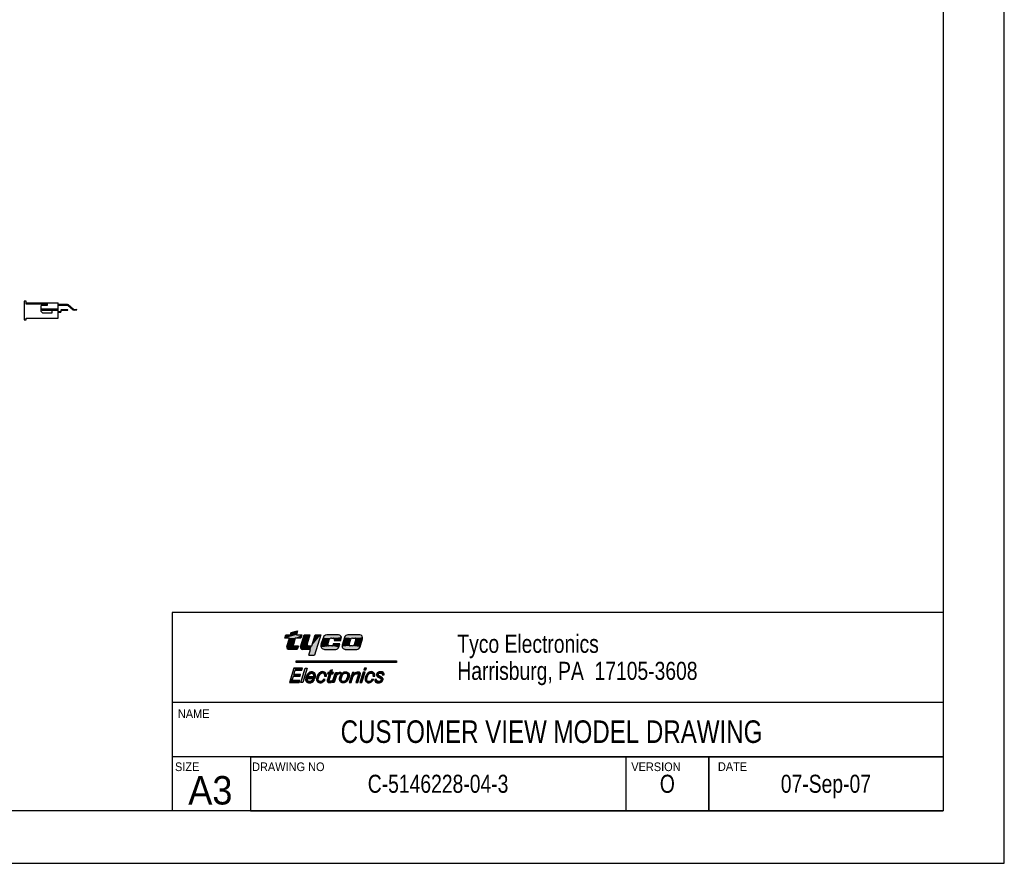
# Model space of a CAD drawing. Extents: x 0 to 420, y 0 to 297.
# Tile 2 of 7: x 247 to 420, y 0 to 148. Entities that reach past the tile are written whole.
import ezdxf
from ezdxf.enums import TextEntityAlignment as Align

# ---------------------------------------------------------------- set-up
doc = ezdxf.new("R2010")
doc.units = 0
doc.header["$LTSCALE"] = 23.1
doc.layers.get('0').update_dxf_attribs({"linetype": 'CONTINUOUS'})
doc.layers.add('DRAFT_ENTITY', color=7, linetype='CONTINUOUS')
doc.styles.get("Standard").update_dxf_attribs({"font": 'txt', "width": 0.95})

# ---------------------------------------------------------------- blocks, each defined once
blk = doc.blocks.new('TYCO_ELECT_LOGO_BL0', base_point=(303.14, 36.35))
at = {"color": 2, "linetype": 'CONTINUOUS'}
for p, q in [((293.31, 39.65), (293.48, 40.2)), ((293.48, 40.2), (294.27, 40.2)), ((294.27, 40.2), (294.41, 40.65)), ((294.41, 40.65), (295.53, 40.93)), ((295.53, 40.93), (295.31, 40.2)), ((295.31, 40.2), (296.26, 40.2)), ((296.03, 38.13), (296.67, 40.2)), ((296.26, 40.2), (296.09, 39.65)), ((296.67, 40.2), (297.71, 40.2)), ((297.71, 40.2), (297.23, 38.65)), ((298.01, 38.26), (298.6, 40.2)), ((299.62, 40.2), (298.53, 36.64)), ((298.6, 40.2), (299.62, 40.2)), ((302.75, 40.2), (300.69, 40.2)), ((306.47, 40.2), (304.4, 40.2)), ((294.1, 39.64), (293.31, 39.65)), ((293.65, 38.17), (294.1, 39.64)), ((295.13, 39.65), (294.78, 38.49)), ((294.95, 38.26), (295.63, 38.26)), ((296.09, 39.65), (295.13, 39.65)), ((295.66, 38.26), (295.48, 37.66)), ((297.51, 38.26), (298.01, 38.26)), ((300.02, 39.7), (299.65, 38.51)), ((300.85, 38.51), (301.11, 39.35)), ((301.55, 38.26), (301.03, 38.26)), ((301.5, 39.65), (301.84, 39.65)), ((301.81, 38.64), (301.73, 38.4)), ((302.95, 38.64), (301.81, 38.64)), ((302.03, 39.39), (301.99, 39.24)), ((301.99, 39.24), (303.14, 39.24)), ((302.77, 38.02), (302.95, 38.64)), ((303.14, 39.24), (303.23, 39.55)), ((303.78, 39.75), (303.37, 38.42)), ((304.61, 38.54), (304.88, 39.43)), ((305.21, 38.26), (304.74, 38.26)), ((305.17, 39.65), (305.64, 39.65)), ((305.8, 39.43), (305.51, 38.48)), ((306.54, 38.09), (306.97, 39.53)), ((295.48, 37.66), (294.03, 37.66)), ((297.83, 37.66), (296.38, 37.66)), ((297.51, 36.64), (297.83, 37.66)), ((297.51, 36.64), (298.53, 36.64)), ((300.28, 37.66), (302.28, 37.66)), ((303.93, 37.66), (305.95, 37.66)), ((295.27, 35.37), (295.27, 35.64)), ((295.27, 35.64), (312.97, 35.64)), ((312.97, 35.37), (295.27, 35.37)), ((312.97, 35.64), (312.97, 35.37)), ((294.88, 34.36), (294.1, 31.82)), ((296.4, 34.36), (294.88, 34.36)), ((294.89, 33.26), (295.13, 34.02)), ((296.07, 33.26), (294.89, 33.26)), ((295.13, 34.02), (296.3, 34.02)), ((295.97, 32.92), (296.07, 33.26)), ((296.11, 31.82), (296.88, 34.35)), ((296.3, 34.02), (296.4, 34.36)), ((297.23, 34.36), (296.46, 31.82)), ((296.88, 34.35), (297.23, 34.36)), ((300.26, 32.96), (300.6, 32.96)), ((300.86, 33.6), (300.79, 33.36)), ((300.79, 33.36), (301.09, 33.36)), ((301.09, 33.36), (300.79, 32.38)), ((301.16, 33.6), (300.86, 33.6)), ((301.11, 32.24), (301.46, 33.36)), ((301.26, 33.92), (301.16, 33.6)), ((301.66, 34.04), (301.26, 33.92)), ((301.46, 33.36), (301.78, 33.36)), ((301.53, 33.6), (301.66, 34.04)), ((301.85, 33.6), (301.53, 33.6)), ((301.63, 31.82), (302.18, 33.6)), ((301.78, 33.36), (301.85, 33.6)), ((302.18, 33.6), (302.53, 33.6)), ((302.53, 33.6), (302.43, 33.29)), ((303.17, 33.67), (303.09, 33.38)), ((305.17, 33.6), (304.63, 31.82)), ((305.52, 33.6), (305.17, 33.6)), ((305.43, 33.29), (305.52, 33.6)), ((306.2, 33.12), (305.81, 31.82)), ((306.16, 31.82), (306.55, 33.1)), ((307.08, 33.66), (306.52, 31.82)), ((306.87, 31.82), (307.43, 33.66)), ((307.43, 33.66), (307.08, 33.66)), ((307.29, 34.36), (307.19, 34.03)), ((307.19, 34.03), (307.54, 34.03)), ((307.64, 34.36), (307.29, 34.36)), ((307.54, 34.03), (307.64, 34.36)), ((308.8, 32.96), (309.14, 32.96)), ((310.43, 33.2), (310.77, 33.2)), ((294.1, 31.82), (295.81, 31.82)), ((294.55, 32.15), (294.79, 32.92)), ((295.91, 32.15), (294.55, 32.15)), ((294.79, 32.92), (295.97, 32.92)), ((295.81, 31.82), (295.91, 32.15)), ((296.46, 31.82), (296.11, 31.82)), ((297.31, 32.55), (298.56, 32.55)), ((298.28, 32.85), (297.42, 32.85)), ((298.48, 32.32), (298.11, 32.32)), ((300.38, 32.33), (300.02, 32.33)), ((300.79, 32.38), (300.76, 32.29)), ((301.44, 31.85), (301.53, 32.13)), ((301.98, 31.82), (301.63, 31.82)), ((302.26, 32.73), (301.98, 31.82)), ((304.63, 31.82), (304.98, 31.82)), ((304.98, 31.82), (305.28, 32.81)), ((305.81, 31.82), (306.16, 31.82)), ((306.52, 31.82), (306.87, 31.82)), ((308.93, 32.33), (308.57, 32.33)), ((309.45, 32.33), (309.13, 32.33))]:
    blk.add_line(p, q, dxfattribs=at)
for centre, radius, start, end in [((300.69, 39.49), 0.709, 90, 162.9997), ((302.75, 39.7), 0.502, 343.0001, 90), ((304.4, 39.56), 0.646, 90, 162.9999), ((306.47, 39.68), 0.524, 343.0001, 90), ((294.03, 38.06), 0.393, 163, 270), ((294.95, 38.44), 0.176, 162.9999, 270), ((297.51, 38.56), 0.297, 163.0001, 270.0152), ((300.28, 38.32), 0.657, 162.9997, 270), ((301.03, 38.45), 0.189, 163, 270), ((301.5, 39.23), 0.412, 90, 163), ((301.55, 38.45), 0.189, 270, 342.9997), ((301.84, 39.45), 0.199, 343.0004, 90), ((303.93, 38.25), 0.585, 162.9999, 270), ((304.81, 38.47), 0.215, 163, 265.1213), ((305.17, 39.34), 0.303, 90, 163), ((305.21, 38.57), 0.309, 270, 342.9999), ((305.64, 39.48), 0.166, 342.9999, 90), ((296.38, 38.02), 0.36, 162.9999, 270), ((302.28, 38.17), 0.508, 270, 343), ((305.95, 38.27), 0.608, 270, 343.0002)]:
    blk.add_arc(centre, radius, start, end, dxfattribs=at)
for points, knots in [([(298.56, 32.55), (298.59, 32.59), (298.64, 32.69), (298.69, 32.9), (298.71, 33.17), (298.6, 33.43), (298.41, 33.62), (298.2, 33.72), (297.96, 33.72), (297.73, 33.68), (297.5, 33.54), (297.29, 33.34), (297.11, 33.08), (297.01, 32.8), (296.95, 32.53), (296.93, 32.26), (297, 32.03), (297.19, 31.86), (297.43, 31.76), (297.71, 31.76), (297.99, 31.81), (298.24, 31.95), (298.39, 32.14), (298.45, 32.26), (298.48, 32.32)], [0, 0, 0, 0, 0.023707, 0.061471, 0.113934, 0.167566, 0.206255, 0.255646, 0.290437, 0.33213, 0.378066, 0.438138, 0.487191, 0.543648, 0.597868, 0.638322, 0.683864, 0.721891, 0.772561, 0.822799, 0.868862, 0.92675, 0.967019, 1, 1, 1, 1]), ([(297.4, 32.85), (297.42, 32.89), (297.44, 32.97), (297.48, 33.08), (297.54, 33.17), (297.61, 33.27), (297.7, 33.37), (297.84, 33.44), (297.99, 33.47), (298.19, 33.45), (298.31, 33.25), (298.33, 33.07), (298.31, 32.94), (298.29, 32.87), (298.29, 32.85)], [0, 0, 0, 0, 0.073347, 0.149806, 0.208141, 0.258321, 0.363587, 0.438596, 0.53146, 0.630317, 0.769487, 0.88189, 0.948068, 1, 1, 1, 1]), ([(300.6, 32.96), (300.61, 33.03), (300.61, 33.21), (300.5, 33.47), (300.25, 33.7), (299.93, 33.76), (299.61, 33.69), (299.35, 33.52), (299.14, 33.28), (298.98, 33.01), (298.89, 32.72), (298.84, 32.41), (298.91, 32.15), (299.06, 31.94), (299.27, 31.79), (299.56, 31.76), (299.82, 31.81), (300.03, 31.94), (300.22, 32.09), (300.32, 32.22), (300.37, 32.31)], [0, 0, 0, 0, 0.039448, 0.103756, 0.163554, 0.232, 0.287763, 0.352943, 0.41225, 0.472441, 0.534907, 0.596009, 0.65155, 0.690162, 0.747585, 0.80079, 0.856554, 0.90313, 0.943689, 1, 1, 1, 1]), ([(300.01, 32.31), (299.96, 32.22), (299.82, 32.07), (299.52, 31.96), (299.17, 32.1), (299.16, 32.48), (299.27, 32.82), (299.4, 33.21), (299.72, 33.52), (300.18, 33.52), (300.28, 33.19), (300.26, 33.01), (300.26, 32.96)], [0, 0, 0, 0, 0.091149, 0.174172, 0.27457, 0.373127, 0.473781, 0.60495, 0.736551, 0.848957, 0.945528, 1, 1, 1, 1]), ([(303.09, 33.38), (303.08, 33.38), (303.04, 33.39), (302.95, 33.37), (302.82, 33.35), (302.68, 33.3), (302.55, 33.22), (302.43, 33.09), (302.33, 32.93), (302.28, 32.8), (302.26, 32.73)], [0, 0, 0, 0, 0.022383, 0.100624, 0.241446, 0.35091, 0.502162, 0.645991, 0.811899, 1, 1, 1, 1]), ([(302.43, 33.29), (302.46, 33.32), (302.54, 33.39), (302.7, 33.52), (302.91, 33.63), (303.08, 33.67), (303.17, 33.67)], [0, 0, 0, 0, 0.166475, 0.387864, 0.69091, 1, 1, 1, 1]), ([(303.75, 33.69), (303.65, 33.66), (303.47, 33.55), (303.24, 33.34), (303.07, 33.08), (302.96, 32.79), (302.91, 32.52), (302.91, 32.29), (302.98, 32.11), (303.08, 31.96), (303.26, 31.82), (303.49, 31.75), (303.77, 31.76), (304.02, 31.89), (304.26, 32.06), (304.41, 32.27), (304.53, 32.5), (304.6, 32.71), (304.66, 32.96), (304.65, 33.21), (304.55, 33.44), (304.37, 33.63), (304.18, 33.7), (303.96, 33.74), (303.84, 33.73), (303.75, 33.69)], [0, 0, 0, 0, 0.053704, 0.108758, 0.161129, 0.213633, 0.265483, 0.303952, 0.332652, 0.366599, 0.397004, 0.443807, 0.489693, 0.540009, 0.589312, 0.638815, 0.675146, 0.722363, 0.756421, 0.804371, 0.850862, 0.886404, 0.935397, 0.954039, 1, 1, 1, 1]), ([(304.06, 33.49), (304.02, 33.49), (303.91, 33.49), (303.69, 33.44), (303.51, 33.25), (303.41, 33.06), (303.34, 32.87), (303.28, 32.69), (303.22, 32.45), (303.22, 32.25), (303.3, 32.05), (303.54, 31.96), (303.75, 32.02), (303.91, 32.11), (304.04, 32.24), (304.13, 32.41), (304.22, 32.62), (304.29, 32.84), (304.32, 33.05), (304.31, 33.22), (304.27, 33.36), (304.18, 33.45), (304.1, 33.48), (304.06, 33.49)], [0, 0, 0, 0, 0.031176, 0.079611, 0.157867, 0.214047, 0.236798, 0.303788, 0.357643, 0.410637, 0.449311, 0.512784, 0.571695, 0.609025, 0.648453, 0.70204, 0.749626, 0.818086, 0.864698, 0.90941, 0.940911, 0.969608, 1, 1, 1, 1]), ([(305.28, 32.81), (305.3, 32.85), (305.34, 32.93), (305.42, 33.07), (305.54, 33.22), (305.74, 33.33), (305.92, 33.37), (306.09, 33.4), (306.23, 33.29), (306.23, 33.17), (306.2, 33.12)], [0, 0, 0, 0, 0.097561, 0.196541, 0.353551, 0.523107, 0.657127, 0.774524, 0.880621, 1, 1, 1, 1]), ([(306.55, 33.1), (306.55, 33.17), (306.62, 33.34), (306.58, 33.49), (306.5, 33.59), (306.3, 33.69), (306.02, 33.67), (305.78, 33.57), (305.59, 33.44), (305.48, 33.33), (305.43, 33.29)], [0, 0, 0, 0, 0.18884, 0.230818, 0.275213, 0.412423, 0.601453, 0.738485, 0.877247, 1, 1, 1, 1]), ([(309.14, 32.96), (309.15, 33.03), (309.15, 33.15), (309.11, 33.32), (309.01, 33.51), (308.86, 33.65), (308.59, 33.75), (308.28, 33.74), (308, 33.59), (307.79, 33.42), (307.65, 33.22), (307.53, 32.99), (307.44, 32.74), (307.39, 32.44), (307.45, 32.14), (307.64, 31.9), (307.9, 31.78), (308.18, 31.76), (308.45, 31.85), (308.71, 32.04), (308.85, 32.21), (308.92, 32.31)], [0, 0, 0, 0, 0.039479, 0.071296, 0.10436, 0.164204, 0.188207, 0.27392, 0.332407, 0.375774, 0.432128, 0.478514, 0.528249, 0.58885, 0.652897, 0.703782, 0.765247, 0.812819, 0.870061, 0.92839, 1, 1, 1, 1]), ([(308.56, 32.31), (308.51, 32.21), (308.37, 32.07), (308.1, 31.98), (307.84, 32.02), (307.71, 32.26), (307.73, 32.53), (307.8, 32.77), (307.88, 32.99), (307.98, 33.22), (308.17, 33.43), (308.42, 33.51), (308.61, 33.49), (308.76, 33.41), (308.83, 33.21), (308.81, 33.04), (308.8, 32.96)], [0, 0, 0, 0, 0.090232, 0.172419, 0.241027, 0.306871, 0.392211, 0.47198, 0.535302, 0.602044, 0.694051, 0.776136, 0.820435, 0.868083, 0.914833, 1, 1, 1, 1]), ([(309.13, 32.33), (309.12, 32.29), (309.13, 32.19), (309.17, 32.08), (309.22, 31.94), (309.35, 31.85), (309.53, 31.77), (309.75, 31.77), (309.99, 31.79), (310.23, 31.87), (310.44, 32.02), (310.55, 32.23), (310.6, 32.46), (310.49, 32.64), (310.35, 32.8), (310.17, 32.89), (309.97, 32.98), (309.77, 33.05), (309.74, 33.22), (309.76, 33.35), (309.89, 33.47), (310.06, 33.49), (310.22, 33.5), (310.35, 33.47), (310.42, 33.38), (310.43, 33.29), (310.42, 33.24), (310.43, 33.2)], [0, 0, 0, 0, 0.027067, 0.065098, 0.082589, 0.127786, 0.167618, 0.219554, 0.270026, 0.336211, 0.389046, 0.447231, 0.491824, 0.543467, 0.582185, 0.637461, 0.685175, 0.736189, 0.764605, 0.793729, 0.82729, 0.875362, 0.902359, 0.941823, 0.961544, 0.975751, 1, 1, 1, 1]), ([(310.77, 33.2), (310.77, 33.24), (310.77, 33.31), (310.74, 33.43), (310.67, 33.57), (310.5, 33.69), (310.27, 33.73), (310.01, 33.73), (309.76, 33.65), (309.55, 33.52), (309.43, 33.31), (309.44, 33.1), (309.51, 32.88), (309.72, 32.76), (309.92, 32.65), (310.16, 32.55), (310.26, 32.31), (310.15, 32.09), (309.95, 32.02), (309.74, 32.01), (309.55, 32.06), (309.46, 32.2), (309.45, 32.28), (309.45, 32.33)], [0, 0, 0, 0, 0.027697, 0.04953, 0.082435, 0.139346, 0.186871, 0.246899, 0.315641, 0.36781, 0.424232, 0.47206, 0.517577, 0.574363, 0.635976, 0.685967, 0.748896, 0.793687, 0.844373, 0.890402, 0.940679, 0.969368, 1, 1, 1, 1]), ([(298.11, 32.32), (298.09, 32.26), (298.01, 32.15), (297.85, 32.04), (297.67, 31.99), (297.51, 31.99), (297.37, 32.04), (297.29, 32.18), (297.25, 32.35), (297.28, 32.49), (297.31, 32.55)], [0, 0, 0, 0, 0.134493, 0.283866, 0.414029, 0.522971, 0.622539, 0.714657, 0.850377, 1, 1, 1, 1]), ([(300.76, 32.29), (300.76, 32.24), (300.75, 32.13), (300.77, 31.98), (300.87, 31.87), (301.02, 31.83), (301.17, 31.81), (301.31, 31.82), (301.4, 31.84), (301.44, 31.85)], [0, 0, 0, 0, 0.154734, 0.31478, 0.424604, 0.581586, 0.740835, 0.877972, 1, 1, 1, 1]), ([(301.53, 32.13), (301.47, 32.09), (301.36, 32.05), (301.22, 32.06), (301.13, 32.11), (301.1, 32.18), (301.11, 32.22), (301.11, 32.24)], [0, 0, 0, 0, 0.37922, 0.59536, 0.807018, 0.879654, 1, 1, 1, 1])]:
    blk.add_open_spline(points, degree=3, knots=knots, dxfattribs=at)
for points in [[(296.26, 40.2), (293.31, 39.65), (295.31, 40.2)], [(295.31, 40.2), (293.31, 39.65), (294.27, 40.2)], [(293.31, 39.65), (293.48, 40.2), (294.27, 40.2)], [(293.31, 39.65), (296.26, 40.2), (295.13, 39.65)], [(294.41, 40.65), (295.53, 40.93), (294.27, 40.2)], [(295.53, 40.93), (295.31, 40.2), (294.27, 40.2)], [(296.26, 40.2), (296.09, 39.65), (295.13, 39.65)], [(297.23, 38.65), (296.03, 38.13), (297.71, 40.2)], [(296.03, 38.13), (296.67, 40.2), (297.71, 40.2)], [(297.83, 37.66), (299.62, 40.2), (297.51, 36.64)], [(299.62, 40.2), (298.53, 36.64), (297.51, 36.64)], [(298.01, 38.26), (299.62, 40.2), (297.83, 37.66)], [(298.01, 38.26), (298.6, 40.2), (299.62, 40.2)], [(300.02, 39.7), (300.12, 39.9), (303.25, 39.79)], [(300.12, 39.9), (300.27, 40.06), (303.16, 40)], [(303.16, 40), (303.25, 39.79), (300.12, 39.9)], [(300.27, 40.06), (300.47, 40.17), (302.98, 40.15)], [(302.98, 40.15), (303.16, 40), (300.27, 40.06)], [(300.47, 40.17), (300.69, 40.2), (302.75, 40.2)], [(302.75, 40.2), (302.98, 40.15), (300.47, 40.17)], [(303.78, 39.75), (303.91, 39.98), (306.99, 39.77)], [(303.91, 39.98), (304.13, 40.15), (306.89, 39.99)], [(306.89, 39.99), (306.99, 39.77), (303.91, 39.98)], [(306.71, 40.15), (304.13, 40.15), (306.47, 40.2)], [(304.13, 40.15), (304.4, 40.2), (306.47, 40.2)], [(306.71, 40.15), (306.89, 39.99), (304.13, 40.15)], [(294.1, 39.64), (293.31, 39.65), (295.13, 39.65)], [(293.65, 38.17), (295.63, 38.26), (293.64, 37.99)], [(293.64, 37.99), (295.63, 38.26), (293.71, 37.82)], [(293.65, 38.17), (294.1, 39.64), (294.78, 38.49)], [(294.78, 38.38), (293.65, 38.17), (294.78, 38.49)], [(294.85, 38.3), (293.65, 38.17), (294.78, 38.38)], [(294.95, 38.26), (293.65, 38.17), (294.85, 38.3)], [(295.63, 38.26), (293.65, 38.17), (294.95, 38.26)], [(293.71, 37.82), (295.63, 38.26), (293.85, 37.7)], [(293.85, 37.7), (295.63, 38.26), (294.03, 37.66)], [(295.63, 38.26), (295.48, 37.66), (294.03, 37.66)], [(295.13, 39.65), (294.78, 38.49), (294.1, 39.64)], [(296.03, 38.13), (298.01, 38.26), (296.02, 37.96)], [(296.02, 37.96), (298.01, 38.26), (296.09, 37.81)], [(297.23, 38.47), (296.03, 38.13), (297.23, 38.65)], [(297.34, 38.32), (296.03, 38.13), (297.23, 38.47)], [(297.51, 38.26), (296.03, 38.13), (297.34, 38.32)], [(297.51, 38.26), (298.01, 38.26), (296.03, 38.13)], [(296.09, 37.81), (298.01, 38.26), (296.21, 37.7)], [(296.21, 37.7), (298.01, 38.26), (296.38, 37.66)], [(296.38, 37.66), (298.01, 38.26), (297.83, 37.66)], [(300.85, 38.39), (299.63, 38.27), (300.85, 38.51)], [(299.63, 38.27), (299.65, 38.51), (300.85, 38.51)], [(300.92, 38.3), (299.63, 38.27), (300.85, 38.39)], [(300.92, 38.3), (301.03, 38.26), (299.63, 38.27)], [(299.69, 38.03), (299.63, 38.27), (301.03, 38.26)], [(299.65, 38.51), (300.02, 39.7), (301.33, 39.61)], [(301.19, 39.51), (299.65, 38.51), (301.33, 39.61)], [(301.11, 39.35), (299.65, 38.51), (301.19, 39.51)], [(301.11, 39.35), (300.85, 38.51), (299.65, 38.51)], [(301.55, 38.26), (299.69, 38.03), (301.03, 38.26)], [(299.69, 38.03), (301.55, 38.26), (302.77, 38.02)], [(300.02, 39.7), (303.25, 39.79), (301.5, 39.65)], [(301.5, 39.65), (301.33, 39.61), (300.02, 39.7)], [(301.5, 39.65), (303.25, 39.79), (301.84, 39.65)], [(301.55, 38.26), (301.63, 38.28), (302.77, 38.02)], [(301.69, 38.33), (302.95, 38.64), (301.63, 38.28)], [(302.95, 38.64), (302.77, 38.02), (301.63, 38.28)], [(301.73, 38.4), (302.95, 38.64), (301.69, 38.33)], [(301.73, 38.4), (301.81, 38.64), (302.95, 38.64)], [(301.84, 39.65), (303.25, 39.79), (301.96, 39.61)], [(303.25, 39.79), (303.23, 39.55), (301.96, 39.61)], [(302.03, 39.51), (301.96, 39.61), (303.23, 39.55)], [(302.03, 39.39), (303.23, 39.55), (301.99, 39.24)], [(303.23, 39.55), (303.14, 39.24), (301.99, 39.24)], [(302.03, 39.51), (303.23, 39.55), (302.03, 39.39)], [(303.35, 38.2), (303.37, 38.42), (304.61, 38.41)], [(304.68, 38.31), (303.35, 38.2), (304.61, 38.41)], [(304.74, 38.26), (303.35, 38.2), (304.68, 38.31)], [(305.21, 38.26), (303.35, 38.2), (304.74, 38.26)], [(303.35, 38.2), (305.21, 38.26), (306.54, 38.09)], [(303.41, 37.99), (303.35, 38.2), (306.54, 38.09)], [(303.37, 38.42), (303.78, 39.75), (305.05, 39.62)], [(304.94, 39.54), (303.37, 38.42), (305.05, 39.62)], [(304.88, 39.43), (303.37, 38.42), (304.94, 39.54)], [(304.61, 38.54), (303.37, 38.42), (304.88, 39.43)], [(304.61, 38.54), (304.61, 38.41), (303.37, 38.42)], [(303.78, 39.75), (306.99, 39.77), (305.17, 39.65)], [(305.17, 39.65), (305.05, 39.62), (303.78, 39.75)], [(305.17, 39.65), (306.99, 39.77), (305.64, 39.65)], [(305.21, 38.26), (305.34, 38.29), (306.54, 38.09)], [(305.34, 38.29), (305.44, 38.37), (306.54, 38.09)], [(305.51, 38.48), (306.97, 39.53), (305.44, 38.37)], [(306.97, 39.53), (306.54, 38.09), (305.44, 38.37)], [(305.8, 39.43), (306.97, 39.53), (305.51, 38.48)], [(305.64, 39.65), (306.99, 39.77), (305.73, 39.61)], [(305.73, 39.61), (306.99, 39.77), (305.79, 39.53)], [(306.99, 39.77), (306.97, 39.53), (305.79, 39.53)], [(305.8, 39.43), (305.79, 39.53), (306.97, 39.53)], [(299.83, 37.84), (299.69, 38.03), (302.77, 38.02)], [(302.77, 38.02), (302.66, 37.84), (299.83, 37.84)], [(300.04, 37.71), (299.83, 37.84), (302.66, 37.84)], [(302.66, 37.84), (302.49, 37.71), (300.04, 37.71)], [(300.28, 37.66), (300.04, 37.71), (302.49, 37.71)], [(302.49, 37.71), (302.28, 37.66), (300.28, 37.66)], [(306.54, 38.09), (306.41, 37.87), (303.41, 37.99)], [(303.54, 37.82), (303.41, 37.99), (306.41, 37.87)], [(306.41, 37.87), (306.21, 37.72), (303.54, 37.82)], [(303.72, 37.7), (303.54, 37.82), (306.21, 37.72)], [(303.72, 37.7), (306.21, 37.72), (303.93, 37.66)], [(306.21, 37.72), (305.95, 37.66), (303.93, 37.66)], [(312.97, 35.37), (295.27, 35.37), (312.97, 35.64)], [(295.27, 35.37), (295.27, 35.64), (312.97, 35.64)], [(294.1, 31.82), (294.88, 34.36), (295.13, 34.02)], [(294.89, 33.26), (294.1, 31.82), (295.13, 34.02)], [(294.79, 32.92), (294.1, 31.82), (294.89, 33.26)], [(295.97, 32.92), (294.79, 32.92), (296.07, 33.26)], [(296.07, 33.26), (294.79, 32.92), (294.89, 33.26)], [(296.4, 34.36), (295.13, 34.02), (294.88, 34.36)], [(296.4, 34.36), (296.3, 34.02), (295.13, 34.02)], [(296.88, 34.35), (297.23, 34.36), (296.11, 31.82)], [(297.23, 34.36), (296.46, 31.82), (296.11, 31.82)], [(297.01, 32.79), (297.1, 33.02), (297.45, 32.98)], [(297.42, 32.85), (297.01, 32.79), (297.45, 32.98)], [(297.5, 33.12), (297.1, 33.02), (297.58, 33.24)], [(297.1, 33.02), (297.23, 33.24), (297.58, 33.24)], [(297.5, 33.12), (297.45, 32.98), (297.1, 33.02)], [(297.23, 33.24), (297.39, 33.43), (297.8, 33.42)], [(297.68, 33.34), (297.23, 33.24), (297.8, 33.42)], [(297.68, 33.34), (297.58, 33.24), (297.23, 33.24)], [(297.39, 33.43), (297.59, 33.59), (298.52, 33.51)], [(297.93, 33.46), (297.39, 33.43), (298.52, 33.51)], [(297.93, 33.46), (297.8, 33.42), (297.39, 33.43)], [(297.59, 33.59), (297.82, 33.69), (298.32, 33.66)], [(298.32, 33.66), (298.52, 33.51), (297.59, 33.59)], [(298.07, 33.72), (298.32, 33.66), (297.82, 33.69)], [(297.93, 33.46), (298.52, 33.51), (298.08, 33.45)], [(298.08, 33.45), (298.52, 33.51), (298.21, 33.39)], [(298.52, 33.51), (298.65, 33.29), (298.21, 33.39)], [(298.29, 33.27), (298.21, 33.39), (298.65, 33.29)], [(298.32, 32.99), (298.69, 33.04), (298.28, 32.85)], [(298.69, 33.04), (298.66, 32.79), (298.28, 32.85)], [(298.29, 33.27), (298.65, 33.29), (298.32, 33.13)], [(298.65, 33.29), (298.69, 33.04), (298.32, 33.13)], [(298.32, 32.99), (298.32, 33.13), (298.69, 33.04)], [(299.06, 33.14), (299.42, 33.18), (298.95, 32.88)], [(299.42, 33.18), (299.29, 32.87), (298.95, 32.88)], [(299.06, 33.14), (299.22, 33.37), (299.42, 33.18)], [(299.22, 33.37), (299.43, 33.56), (299.99, 33.5)], [(299.65, 33.42), (299.22, 33.37), (299.99, 33.5)], [(299.65, 33.42), (299.42, 33.18), (299.22, 33.37)], [(299.43, 33.56), (299.68, 33.69), (300.23, 33.67)], [(299.43, 33.56), (300.23, 33.67), (299.99, 33.5)], [(299.96, 33.74), (300.23, 33.67), (299.68, 33.69)], [(300.23, 33.67), (300.45, 33.5), (299.99, 33.5)], [(300.23, 33.3), (299.99, 33.5), (300.45, 33.5)], [(300.45, 33.5), (300.58, 33.24), (300.23, 33.3)], [(300.26, 32.96), (300.23, 33.3), (300.58, 33.24)], [(300.58, 33.24), (300.6, 32.96), (300.26, 32.96)], [(300.79, 32.38), (301.46, 33.36), (300.76, 32.29)], [(301.46, 33.36), (301.11, 32.24), (300.76, 32.29)], [(301.85, 33.6), (300.79, 33.36), (301.53, 33.6)], [(301.53, 33.6), (300.79, 33.36), (301.16, 33.6)], [(300.79, 33.36), (300.86, 33.6), (301.16, 33.6)], [(300.79, 33.36), (301.85, 33.6), (301.09, 33.36)], [(300.79, 32.38), (301.09, 33.36), (301.46, 33.36)], [(301.85, 33.6), (301.78, 33.36), (301.09, 33.36)], [(301.78, 33.36), (301.46, 33.36), (301.09, 33.36)], [(301.26, 33.92), (301.66, 34.04), (301.16, 33.6)], [(301.66, 34.04), (301.53, 33.6), (301.16, 33.6)], [(302.43, 33.29), (301.63, 31.82), (302.53, 33.6)], [(301.63, 31.82), (302.18, 33.6), (302.53, 33.6)], [(302.38, 32.99), (301.63, 31.82), (302.43, 33.29)], [(302.31, 32.87), (301.63, 31.82), (302.38, 32.99)], [(302.46, 33.11), (302.38, 32.99), (302.43, 33.29)], [(302.43, 33.29), (302.59, 33.43), (302.94, 33.37)], [(302.81, 33.34), (302.43, 33.29), (302.94, 33.37)], [(302.67, 33.29), (302.43, 33.29), (302.81, 33.34)], [(302.67, 33.29), (302.56, 33.21), (302.43, 33.29)], [(302.56, 33.21), (302.46, 33.11), (302.43, 33.29)], [(302.77, 33.55), (303.17, 33.67), (302.59, 33.43)], [(303.17, 33.67), (303.09, 33.38), (302.59, 33.43)], [(303.09, 33.38), (302.94, 33.37), (302.59, 33.43)], [(302.96, 33.63), (303.17, 33.67), (302.77, 33.55)], [(302.97, 32.77), (303.05, 33.01), (303.36, 32.92)], [(303.05, 33.01), (303.17, 33.23), (303.44, 33.1)], [(303.44, 33.1), (303.36, 32.92), (303.05, 33.01)], [(303.17, 33.23), (303.33, 33.42), (303.68, 33.4)], [(303.54, 33.27), (303.17, 33.23), (303.68, 33.4)], [(303.54, 33.27), (303.44, 33.1), (303.17, 33.23)], [(303.33, 33.42), (303.53, 33.58), (303.86, 33.48)], [(303.86, 33.48), (303.68, 33.4), (303.33, 33.42)], [(303.53, 33.58), (303.75, 33.69), (304.24, 33.67)], [(304.24, 33.67), (304.45, 33.54), (303.53, 33.58)], [(304.45, 33.54), (303.86, 33.48), (303.53, 33.58)], [(304, 33.73), (304.24, 33.67), (303.75, 33.69)], [(304.06, 33.49), (303.86, 33.48), (304.45, 33.54)], [(304.06, 33.49), (304.45, 33.54), (304.23, 33.4)], [(304.45, 33.54), (304.6, 33.33), (304.23, 33.4)], [(304.31, 33.22), (304.23, 33.4), (304.6, 33.33)], [(304.28, 32.83), (304.31, 33.03), (304.63, 32.83)], [(304.6, 33.33), (304.65, 33.08), (304.31, 33.22)], [(304.31, 33.03), (304.31, 33.22), (304.65, 33.08)], [(304.65, 33.08), (304.63, 32.83), (304.31, 33.03)], [(304.63, 31.82), (305.17, 33.6), (305.43, 33.29)], [(305.36, 32.96), (304.63, 31.82), (305.43, 33.29)], [(305.28, 32.81), (304.63, 31.82), (305.36, 32.96)], [(305.52, 33.6), (305.43, 33.29), (305.17, 33.6)], [(305.45, 33.11), (305.36, 32.96), (305.43, 33.29)], [(305.43, 33.29), (305.59, 33.43), (305.89, 33.36)], [(305.72, 33.31), (305.43, 33.29), (305.89, 33.36)], [(305.72, 33.31), (305.57, 33.23), (305.43, 33.29)], [(305.57, 33.23), (305.45, 33.11), (305.43, 33.29)], [(305.59, 33.43), (305.76, 33.55), (306.56, 33.51)], [(305.59, 33.43), (306.56, 33.51), (306.06, 33.38)], [(306.06, 33.38), (305.89, 33.36), (305.59, 33.43)], [(305.96, 33.64), (306.39, 33.64), (305.76, 33.55)], [(306.39, 33.64), (306.56, 33.51), (305.76, 33.55)], [(305.81, 31.82), (306.2, 33.12), (306.55, 33.1)], [(306.55, 33.1), (306.16, 31.82), (305.81, 31.82)], [(305.96, 33.64), (306.17, 33.67), (306.39, 33.64)], [(306.56, 33.51), (306.59, 33.3), (306.06, 33.38)], [(306.2, 33.29), (306.06, 33.38), (306.59, 33.3)], [(306.2, 33.29), (306.59, 33.3), (306.2, 33.12)], [(306.59, 33.3), (306.55, 33.1), (306.2, 33.12)], [(306.52, 31.82), (307.08, 33.66), (307.43, 33.66)], [(307.43, 33.66), (306.87, 31.82), (306.52, 31.82)], [(307.19, 34.03), (307.29, 34.36), (307.64, 34.36)], [(307.64, 34.36), (307.54, 34.03), (307.19, 34.03)], [(307.46, 32.76), (307.54, 33.01), (307.84, 32.88)], [(307.54, 33.01), (307.67, 33.25), (307.93, 33.1)], [(307.93, 33.1), (307.84, 32.88), (307.54, 33.01)], [(308.06, 33.3), (307.67, 33.25), (308.26, 33.45)], [(307.67, 33.25), (307.84, 33.45), (308.26, 33.45)], [(308.06, 33.3), (307.93, 33.1), (307.67, 33.25)], [(307.84, 33.45), (308.06, 33.61), (308.49, 33.5)], [(308.49, 33.5), (308.26, 33.45), (307.84, 33.45)], [(308.06, 33.61), (308.3, 33.72), (308.82, 33.65)], [(308.06, 33.61), (308.82, 33.65), (308.49, 33.5)], [(308.57, 33.73), (308.82, 33.65), (308.3, 33.72)], [(308.82, 33.65), (309.02, 33.47), (308.49, 33.5)], [(308.72, 33.42), (308.49, 33.5), (309.02, 33.47)], [(309.02, 33.47), (309.13, 33.23), (308.72, 33.42)], [(308.81, 33.2), (308.72, 33.42), (309.13, 33.23)], [(308.81, 33.2), (309.13, 33.23), (308.8, 32.96)], [(309.13, 33.23), (309.14, 32.96), (308.8, 32.96)], [(309.44, 33.28), (309.52, 33.47), (309.93, 33.46)], [(309.79, 33.36), (309.44, 33.28), (309.93, 33.46)], [(309.79, 33.36), (309.75, 33.2), (309.44, 33.28)], [(309.45, 33.08), (309.44, 33.28), (309.75, 33.2)], [(309.75, 33.2), (309.83, 33.05), (309.45, 33.08)], [(309.53, 32.89), (309.45, 33.08), (309.83, 33.05)], [(309.52, 33.47), (309.68, 33.6), (310.64, 33.58)], [(310.11, 33.49), (309.52, 33.47), (310.64, 33.58)], [(310.11, 33.49), (309.93, 33.46), (309.52, 33.47)], [(309.99, 32.97), (309.53, 32.89), (309.83, 33.05)], [(310.15, 32.9), (309.53, 32.89), (309.99, 32.97)], [(309.87, 33.68), (310.47, 33.69), (309.68, 33.6)], [(310.47, 33.69), (310.64, 33.58), (309.68, 33.6)], [(309.87, 33.68), (310.07, 33.72), (310.47, 33.69)], [(310.27, 33.72), (310.47, 33.69), (310.07, 33.72)], [(310.11, 33.49), (310.64, 33.58), (310.28, 33.48)], [(310.64, 33.58), (310.75, 33.41), (310.28, 33.48)], [(310.42, 33.38), (310.28, 33.48), (310.75, 33.41)], [(310.75, 33.41), (310.77, 33.2), (310.42, 33.38)], [(310.43, 33.2), (310.42, 33.38), (310.77, 33.2)], [(294.55, 32.15), (294.1, 31.82), (294.79, 32.92)], [(294.55, 32.15), (295.91, 32.15), (294.1, 31.82)], [(295.91, 32.15), (295.81, 31.82), (294.1, 31.82)], [(296.94, 32.28), (296.96, 32.54), (297.27, 32.38)], [(297.27, 32.38), (297.29, 32.21), (296.94, 32.28)], [(297.02, 32.04), (296.94, 32.28), (297.29, 32.21)], [(296.96, 32.54), (297.01, 32.79), (297.31, 32.55)], [(297.31, 32.55), (297.27, 32.38), (296.96, 32.54)], [(298.66, 32.79), (297.01, 32.79), (298.28, 32.85)], [(298.28, 32.85), (297.01, 32.79), (297.42, 32.85)], [(298.66, 32.79), (298.56, 32.55), (297.01, 32.79)], [(298.56, 32.55), (297.31, 32.55), (297.01, 32.79)], [(297.38, 32.06), (297.02, 32.04), (297.29, 32.21)], [(297.38, 32.06), (297.54, 31.99), (297.02, 32.04)], [(297.2, 31.87), (297.02, 32.04), (297.54, 31.99)], [(298.17, 31.92), (297.2, 31.87), (297.54, 31.99)], [(298.17, 31.92), (297.94, 31.81), (297.2, 31.87)], [(297.44, 31.78), (297.2, 31.87), (297.94, 31.81)], [(297.94, 31.81), (297.69, 31.76), (297.44, 31.78)], [(297.54, 31.99), (297.71, 32), (298.17, 31.92)], [(297.88, 32.06), (298.35, 32.1), (297.71, 32)], [(298.35, 32.1), (298.17, 31.92), (297.71, 32)], [(297.88, 32.06), (298.02, 32.17), (298.35, 32.1)], [(298.02, 32.17), (298.11, 32.32), (298.48, 32.32)], [(298.48, 32.32), (298.35, 32.1), (298.02, 32.17)], [(298.87, 32.33), (298.88, 32.61), (299.2, 32.55)], [(299.2, 32.55), (299.19, 32.21), (298.87, 32.33)], [(298.97, 32.06), (298.87, 32.33), (299.19, 32.21)], [(298.88, 32.61), (298.95, 32.88), (299.29, 32.87)], [(299.29, 32.87), (299.2, 32.55), (298.88, 32.61)], [(299.19, 32.21), (299.44, 32.01), (298.97, 32.06)], [(299.17, 31.87), (298.97, 32.06), (299.44, 32.01)], [(299.98, 31.91), (299.17, 31.87), (299.44, 32.01)], [(299.98, 31.91), (299.72, 31.8), (299.17, 31.87)], [(299.44, 31.78), (299.17, 31.87), (299.72, 31.8)], [(299.77, 32.07), (300.2, 32.08), (299.44, 32.01)], [(300.2, 32.08), (299.98, 31.91), (299.44, 32.01)], [(299.77, 32.07), (300.01, 32.31), (300.2, 32.08)], [(300.37, 32.31), (300.2, 32.08), (300.01, 32.31)], [(300.75, 32.15), (300.76, 32.29), (301.11, 32.24)], [(301.11, 32.24), (301.13, 32.14), (300.75, 32.15)], [(300.78, 32), (300.75, 32.15), (301.13, 32.14)], [(301.21, 32.07), (300.78, 32), (301.13, 32.14)], [(301.32, 32.06), (300.78, 32), (301.21, 32.07)], [(300.78, 32), (301.32, 32.06), (300.87, 31.89)], [(301.32, 32.06), (301.43, 32.08), (300.87, 31.89)], [(300.87, 31.89), (301.43, 32.08), (301.44, 31.85)], [(301.01, 31.84), (300.87, 31.89), (301.44, 31.85)], [(301.44, 31.85), (301.3, 31.82), (301.01, 31.84)], [(301.15, 31.82), (301.01, 31.84), (301.3, 31.82)], [(301.53, 32.13), (301.44, 31.85), (301.43, 32.08)], [(302.26, 32.73), (301.63, 31.82), (302.31, 32.87)], [(302.26, 32.73), (301.98, 31.82), (301.63, 31.82)], [(302.92, 32.52), (302.97, 32.77), (303.3, 32.74)], [(303.25, 32.55), (302.92, 32.52), (303.3, 32.74)], [(303.25, 32.55), (303.22, 32.36), (302.92, 32.52)], [(302.93, 32.27), (302.92, 32.52), (303.22, 32.36)], [(303.22, 32.36), (303.26, 32.16), (302.93, 32.27)], [(303.03, 32.04), (302.93, 32.27), (303.26, 32.16)], [(303.36, 32.92), (303.3, 32.74), (302.97, 32.77)], [(303.26, 32.16), (303.39, 32.02), (303.03, 32.04)], [(303.21, 31.87), (303.03, 32.04), (303.39, 32.02)], [(303.59, 31.99), (303.21, 31.87), (303.39, 32.02)], [(304.14, 31.98), (303.21, 31.87), (303.59, 31.99)], [(304.14, 31.98), (303.93, 31.84), (303.21, 31.87)], [(303.44, 31.77), (303.21, 31.87), (303.93, 31.84)], [(303.93, 31.84), (303.69, 31.76), (303.44, 31.77)], [(303.77, 32.04), (304.32, 32.15), (303.59, 31.99)], [(304.32, 32.15), (304.14, 31.98), (303.59, 31.99)], [(303.94, 32.14), (304.32, 32.15), (303.77, 32.04)], [(303.94, 32.14), (304.06, 32.29), (304.32, 32.15)], [(304.06, 32.29), (304.15, 32.47), (304.46, 32.36)], [(304.46, 32.36), (304.32, 32.15), (304.06, 32.29)], [(304.15, 32.47), (304.23, 32.65), (304.56, 32.59)], [(304.56, 32.59), (304.46, 32.36), (304.15, 32.47)], [(304.28, 32.83), (304.63, 32.83), (304.23, 32.65)], [(304.63, 32.83), (304.56, 32.59), (304.23, 32.65)], [(305.28, 32.81), (304.98, 31.82), (304.63, 31.82)], [(307.41, 32.5), (307.46, 32.76), (307.77, 32.65)], [(307.77, 32.65), (307.73, 32.41), (307.41, 32.5)], [(307.44, 32.23), (307.41, 32.5), (307.73, 32.41)], [(307.73, 32.41), (307.76, 32.17), (307.44, 32.23)], [(307.57, 32), (307.44, 32.23), (307.76, 32.17)], [(307.84, 32.88), (307.77, 32.65), (307.46, 32.76)], [(307.94, 32.01), (307.57, 32), (307.76, 32.17)], [(307.94, 32.01), (308.18, 32.02), (307.57, 32)], [(307.57, 32), (308.18, 32.02), (308.55, 31.92)], [(307.79, 31.84), (307.57, 32), (308.55, 31.92)], [(308.55, 31.92), (308.31, 31.81), (307.79, 31.84)], [(308.05, 31.77), (307.79, 31.84), (308.31, 31.81)], [(308.18, 32.02), (308.4, 32.12), (308.75, 32.1)], [(308.75, 32.1), (308.55, 31.92), (308.18, 32.02)], [(308.56, 32.31), (308.92, 32.31), (308.4, 32.12)], [(308.92, 32.31), (308.75, 32.1), (308.4, 32.12)], [(309.14, 32.15), (309.13, 32.33), (309.45, 32.33)], [(309.45, 32.33), (309.51, 32.13), (309.14, 32.15)], [(309.2, 31.99), (309.14, 32.15), (309.51, 32.13)], [(309.68, 32.03), (309.2, 31.99), (309.51, 32.13)], [(309.89, 32.02), (309.2, 31.99), (309.68, 32.03)], [(309.2, 31.99), (309.89, 32.02), (310.33, 31.95)], [(309.33, 31.87), (309.2, 31.99), (310.33, 31.95)], [(310.33, 31.95), (310.17, 31.86), (309.33, 31.87)], [(309.49, 31.8), (309.33, 31.87), (310.17, 31.86)], [(310.01, 31.8), (309.49, 31.8), (310.17, 31.86)], [(310.01, 31.8), (309.84, 31.78), (309.49, 31.8)], [(309.66, 31.77), (309.49, 31.8), (309.84, 31.78)], [(310.15, 32.9), (310.3, 32.82), (309.53, 32.89)], [(309.7, 32.77), (309.53, 32.89), (310.3, 32.82)], [(310.3, 32.82), (310.43, 32.7), (309.7, 32.77)], [(309.88, 32.68), (309.7, 32.77), (310.43, 32.7)], [(309.88, 32.68), (310.43, 32.7), (310.06, 32.59)], [(309.89, 32.02), (310.08, 32.08), (310.45, 32.07)], [(310.45, 32.07), (310.33, 31.95), (309.89, 32.02)], [(310.43, 32.7), (310.54, 32.56), (310.06, 32.59)], [(310.2, 32.44), (310.06, 32.59), (310.54, 32.56)], [(310.08, 32.08), (310.21, 32.23), (310.53, 32.22)], [(310.53, 32.22), (310.45, 32.07), (310.08, 32.08)], [(310.54, 32.56), (310.58, 32.39), (310.2, 32.44)], [(310.21, 32.23), (310.2, 32.44), (310.58, 32.39)], [(310.58, 32.39), (310.53, 32.22), (310.21, 32.23)]]:
    blk.add_solid(points, dxfattribs=at)

msp = doc.modelspace()

# ---------------------------------------------------------------- linework, layer by layer
at = {"color": 7, "linetype": 'CONTINUOUS'}
for p, q in [((420, 0), (420, 297)), ((409.21, 287.08), (409.21, 9.23)), ((247.38, 98.96), (247.38, 95.66)), ((247.73, 98.96), (247.38, 98.96)), ((247.73, 98.4), (247.73, 98.96)), ((247.73, 98.66), (253.37, 98.66)), ((251.42, 98.4), (247.73, 98.4)), ((250.37, 97.12), (250.37, 98.2)), ((251.42, 98.2), (250.37, 98.2)), ((250.58, 97.31), (250.37, 97.52)), ((253.37, 97.52), (250.37, 97.52)), ((250.37, 97.12), (250.58, 96.92)), ((253.37, 97.31), (250.58, 97.31)), ((251.42, 98.66), (251.42, 98.2)), ((252.3, 96.92), (252.3, 97.31)), ((253.37, 95.97), (253.37, 98.66)), ((255, 98.35), (253.37, 98.35)), ((253.37, 98.27), (255, 98.27)), ((253.8, 97.26), (253.8, 97.15)), ((253.88, 97.15), (253.88, 97.26)), ((255.05, 97.44), (253.98, 97.44)), ((253.98, 97.36), (255.05, 97.36)), ((255.05, 97.36), (255.05, 97.44)), ((255.08, 98.24), (256.03, 97.41)), ((256.08, 97.47), (255.13, 98.3)), ((256.62, 97.48), (256.18, 97.44)), ((256.18, 97.36), (256.62, 97.4)), ((256.62, 97.4), (256.62, 97.48)), ((247.38, 95.66), (247.73, 95.66)), ((247.73, 95.66), (247.73, 95.97)), ((247.73, 95.97), (253.37, 95.97)), ((250.58, 96.92), (252.3, 96.92)), ((253.73, 97.07), (253.37, 97.07)), ((253.37, 97), (253.73, 97)), ((409.21, 44.16), (273.44, 44.16)), ((273.44, 44.16), (273.44, 9.23)), ((409.21, 18.76), (273.44, 18.76)), ((287.21, 18.76), (287.21, 9.23)), ((353.33, 18.76), (353.33, 9.23)), ((367.96, 9.23), (367.96, 18.76)), ((409.21, 9.23), (17.78, 9.23)), ((0, 0), (420, 0))]:
    msp.add_line(p, q, dxfattribs=at)
at = {"color": 2, "linetype": 'CONTINUOUS'}
for p, q in [((287.21, 18.76), (409.21, 18.76)), ((287.21, 18.76), (287.21, 9.23)), ((353.33, 18.76), (353.33, 9.23)), ((367.96, 18.76), (367.96, 9.23)), ((409.21, 18.76), (409.21, 9.23)), ((287.21, 9.23), (409.21, 9.23))]:
    msp.add_line(p, q, dxfattribs=at)
at = {"color": 7, "linetype": 'CONTINUOUS'}
for centre, radius, start, end in [((253.73, 97.15), 0.152, 270, 360), ((253.73, 97.15), 0.0762, 270, 360), ((253.98, 97.26), 0.102, 90, 180), ((255, 98.14), 0.203, 49, 90), ((255, 98.14), 0.127, 49, 90), ((256.17, 97.57), 0.203, 229, 275), ((256.17, 97.57), 0.127, 229, 275)]:
    msp.add_arc(centre, radius, start, end, dxfattribs=at)
msp.add_open_spline([(253.98, 97.44), (253.93, 97.44), (253.84, 97.4), (253.8, 97.31), (253.8, 97.26)], degree=3, dxfattribs=at)
at = {"layer": 'DRAFT_ENTITY', "color": 7, "linetype": 'CONTINUOUS'}
msp.add_line((409.21, 28.28), (273.44, 28.28), dxfattribs=at)

# ---------------------------------------------------------------- block references
at = {"color": 2, "linetype": 'CONTINUOUS'}
msp.add_blockref('TYCO_ELECT_LOGO_BL0', (303.14, 36.35), dxfattribs=at)

# ---------------------------------------------------------------- texts
for s, height, width, p in [('Tyco Electronics', 3.175, 0.8, (323.67, 37.05)), ('Harrisburg, PA  17105-3608', 3.175, 0.8, (323.67, 32.29)), ('NAME', 1.52, 0.95, (274.44, 25.57)), ('SIZE', 1.52, 0.95, (273.94, 16.23)), ('DRAWING NO', 1.52, 0.95, (287.51, 16.23)), ('VERSION', 1.52, 0.95, (354.3, 16.23)), ('DATE', 1.52, 0.95, (369.56, 16.27)), ('A3', 5, 0.95, (276.28, 10.35))]:
    msp.add_text(s, height=height, dxfattribs=dict(at, width=width)).set_placement(p)
at = {"color": 2, "linetype": 'CONTINUOUS', "width": 0.8}
for s, height, p in [('CUSTOMER VIEW MODEL DRAWING', 3.968, (340.25, 21.19)), ('C-5146228-04-3', 3.18, (320.27, 12.41)), ('O', 3.18, (360.65, 12.41)), ('07-Sep-07', 3.18, (388.58, 12.41))]:
    msp.add_text(s, height=height, dxfattribs=at).set_placement(p, align=Align.CENTER)

doc.saveas('drawing.dxf')
